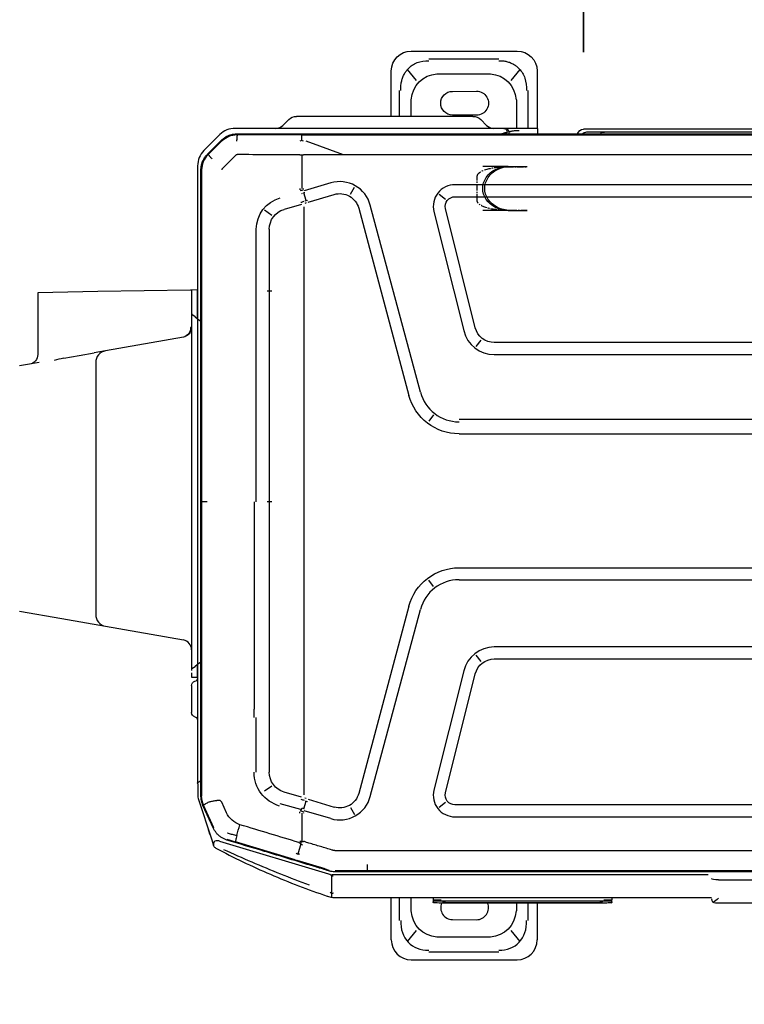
# Model space of a CAD drawing. Header units: millimetres. Extents: x -424979 to 718034, y -72486 to 344972.
# Tile 67 of 256: x 368590 to 369461, y 38106 to 39289. Entities that reach past the tile are written whole.
import ezdxf
from ezdxf import colors
from ezdxf.entities.mleader import LeaderData, LeaderLine
from ezdxf.math import Vec2, Vec3
from ezdxf.xclip import XClip

# ---------------------------------------------------------------- set-up
doc = ezdxf.new("R2010")
doc.units = ezdxf.units.MM
doc.header["$MEASUREMENT"] = 0
doc.header["$XCLIPFRAME"] = 0
doc.linetypes.add('CENTER', pattern=[0.508, 0.3175, -0.0635, 0.0635, -0.0635])
for name, color, linetype, lineweight in [('0100_001_6_0_Nr_pióra__1', 7, 'Continuous', 13), ('IS_KLIM Opis_Średnice', 7, 'Continuous', 9), ('IS_KLIM_FREON', 6, 'GAS_LINE', 35)]:
    doc.layers.add(name, color=color, linetype=linetype, lineweight=lineweight)
doc.layers.add('IS_KLIM_urządzenia', color=3, linetype='Continuous')
doc.layers.add('Rysunki i obrazki', color=7, linetype='Continuous')
doc.linetypes.add('GAS_LINE', pattern='A,12.7,-5.08,["GAS",Standard,S=2.54,R=0,X=-2.54,Y=-1.27],-6.35', length=24.13)
picture_1 = doc.add_image_def('image6.tif', size_in_pixel=(4960, 3507))

# ---------------------------------------------------------------- blocks, each defined once
blk = doc.blocks.new('Rysunek_6_6', base_point=(-286891.4, 45461))
at = {"layer": '0100_001_6_0_Nr_pióra__1', "color": 7, "lineweight": 13}
image = blk.add_image(picture_1, insert=(-308193.9, 31056), size_in_units=(41994.7, 29692.6), rotation=-1.1954, dxfattribs=at)
image.set_boundary_path([(-0.5, -0.5), (4959.5, 3506.5)])
blk = doc.blocks.new('G$CE471A013')
at = {"linetype": 'Continuous'}
for p, q in [((14.865, 41.216), (9.565, 41.216)), ((10.489, 40.816), (13.993, 40.816)), ((8.565, 40.216), (8.565, 37.347)), ((9.43, 40.295), (9.874, 39.746)), ((13.583, 40.077), (10.899, 40.077)), ((14.608, 39.746), (15.052, 40.295)), ((15.865, 37.947), (15.865, 40.216)), ((9.009, 37.347), (9.009, 39.241)), ((12.803, 39.198), (11.603, 39.206)), ((15.473, 39.241), (15.473, 37.947)), ((9.606, 38.769), (9.606, 37.347)), ((14.876, 37.947), (14.876, 38.769)), ((11.603, 38.006), (12.803, 38.013)), ((11.782, 37.947), (13.342, 37.947)), ((13.342, 37.947), (19.042, 37.947)), ((19.042, 37.947), (20.602, 37.947)), ((11.386, 37.783), (11.097, 37.494)), ((21.287, 37.494), (20.998, 37.783)), ((23.598, 37.069), (-66.48, 37.069)), ((-63.256, 37.301), (6.245, 37.301)), ((-62.823, 37.151), (6.095, 37.151)), ((20.329, 37.029), (-21.491, 37.029)), ((8.525, 37.347), (9.465, 37.347)), ((8.525, 37.243), (8.525, 37.347)), ((8.525, 37.069), (8.525, 37.243)), ((9.465, 37.347), (10.165, 37.347)), ((9.965, 37.069), (9.965, 37.147)), ((10.165, 37.347), (10.236, 37.347)), ((10.236, 37.347), (23.677, 37.347)), ((23.553, 37.034), (20.329, 37.029)), ((23.592, 37.035), (23.552, 37.034)), ((24.011, 36.986), (23.999, 36.958)), ((24.441, 37.031), (25.239, 36.233)), ((18.258, 36.025), (20.129, 36.699)), ((25.023, 36.045), (24.349, 36.718)), ((25.071, 36.043), (24.361, 36.753)), ((20.348, 36.02), (20.348, 34.339)), ((25.023, 36.045), (25.043, 36.025)), ((25.304, 35.693), (25.278, 35.682)), ((9.915, 35.441), (9.065, 35.441)), ((9.915, 35.441), (9.065, 35.441)), ((9.915, 35.441), (9.065, 35.441)), ((10.015, 35.441), (9.165, 35.441)), ((10.015, 35.441), (9.165, 35.441)), ((10.015, 35.441), (9.165, 35.441)), ((10.015, 35.441), (9.165, 35.441)), ((10.015, 35.441), (9.165, 35.441)), ((10.015, 35.441), (9.165, 35.441)), ((10.015, 35.441), (9.165, 35.441)), ((10.015, 35.441), (9.165, 35.441)), ((10.015, 35.441), (9.165, 35.441)), ((10.015, 35.441), (9.165, 35.441)), ((10.015, 35.441), (9.165, 35.441)), ((10.015, 35.441), (9.165, 35.441)), ((10.015, 35.441), (9.165, 35.441)), ((10.015, 35.441), (9.165, 35.441)), ((10.015, 35.441), (9.165, 35.441)), ((10.015, 35.441), (9.165, 35.441)), ((10.015, 35.441), (9.165, 35.441)), ((10.015, 35.441), (9.165, 35.441)), ((10.015, 35.441), (9.165, 35.441)), ((10.015, 35.441), (9.165, 35.441)), ((10.015, 35.441), (9.165, 35.441)), ((10.015, 35.441), (11.285, 35.441)), ((10.015, 35.441), (11.285, 35.441)), ((10.015, 35.441), (11.285, 35.441)), ((10.015, 35.441), (11.285, 35.441)), ((10.015, 35.441), (11.285, 35.441)), ((10.015, 35.441), (11.285, 35.441)), ((10.015, 35.441), (11.285, 35.441)), ((10.015, 35.441), (11.285, 35.441)), ((10.015, 35.441), (11.285, 35.441)), ((10.015, 35.441), (11.285, 35.441)), ((25.355, 35.268), (25.355, 18.659)), ((25.387, 3.917), (25.387, 35.28)), ((25.555, 35.469), (25.555, 27.827)), ((-55.564, 34.525), (12.681, 34.525)), ((18.891, 34.614), (20.219, 34.22)), ((13.463, 34.056), (13.147, 33.809)), ((17.908, 34.052), (17.713, 34.401)), ((20.03, 33.65), (18.72, 34.039)), ((20.116, 33.739), (20.246, 34.12)), ((20.343, 34.089), (20.3, 34.102)), ((12.681, 33.925), (-55.564, 33.925)), ((14.405, 24.142), (16.915, 33.508)), ((20.13, 33.616), (20.19, 33.593)), ((20.36, 33.54), (21.229, 33.292)), ((9.915, 33.241), (9.065, 33.241)), ((9.915, 33.241), (9.065, 33.241)), ((9.915, 33.241), (9.065, 33.241)), ((10.015, 33.241), (9.165, 33.241)), ((10.015, 33.241), (9.165, 33.241)), ((10.015, 33.241), (9.165, 33.241)), ((10.015, 33.241), (9.165, 33.241)), ((10.015, 33.241), (9.165, 33.241)), ((10.015, 33.241), (9.165, 33.241)), ((10.015, 33.241), (9.165, 33.241)), ((10.015, 33.241), (9.165, 33.241)), ((10.015, 33.241), (9.165, 33.241)), ((10.015, 33.241), (9.165, 33.241)), ((10.015, 33.241), (9.165, 33.241)), ((10.015, 33.241), (9.165, 33.241)), ((10.015, 33.241), (9.165, 33.241)), ((10.015, 33.241), (9.165, 33.241)), ((10.015, 33.241), (9.165, 33.241)), ((10.015, 33.241), (9.165, 33.241)), ((10.015, 33.241), (9.165, 33.241)), ((10.015, 33.241), (9.165, 33.241)), ((10.015, 33.241), (9.165, 33.241)), ((10.015, 33.241), (9.165, 33.241)), ((10.015, 33.241), (9.165, 33.241)), ((10.015, 33.241), (11.285, 33.241)), ((10.015, 33.241), (11.285, 33.241)), ((10.015, 33.241), (11.285, 33.241)), ((10.015, 33.241), (11.285, 33.241)), ((10.015, 33.241), (11.285, 33.241)), ((10.015, 33.241), (11.285, 33.241)), ((10.015, 33.241), (11.285, 33.241)), ((10.015, 33.241), (11.285, 33.241)), ((10.015, 33.241), (11.285, 33.241)), ((10.015, 33.241), (11.285, 33.241)), ((11.659, 27.368), (13.147, 33.329)), ((13.729, 33.184), (12.241, 27.223)), ((17.495, 33.353), (14.985, 23.986)), ((20.228, 29.549), (20.228, 33.418)), ((21.835, 32.988), (22.215, 33.248)), ((21.97, 32.296), (21.97, 29.549)), ((22.62, 29.549), (22.62, 32.296)), ((20.228, 7.87), (20.228, 29.549)), ((22.067, 29.212), (21.834, 29.212)), ((21.97, 29.549), (21.97, 29.212)), ((21.97, 29.212), (21.97, 18.659)), ((22.62, 29.212), (22.62, 29.549)), ((22.62, 18.659), (22.62, 29.212)), ((25.556, 29.072), (25.555, 29.072)), ((25.556, 29.262), (25.856, 29.257)), ((25.556, 28.762), (25.556, 29.262)), ((25.856, 29.257), (25.856, 28.757)), ((25.856, 29.257), (25.906, 29.256)), ((25.906, 29.256), (30.556, 29.175)), ((30.556, 29.175), (33.556, 29.122)), ((33.556, 29.122), (33.556, 26.034)), ((25.556, 27.945), (25.556, 28.762)), ((25.856, 28.757), (25.856, 28.17)), ((25.556, 28.572), (25.555, 28.572)), ((25.856, 28.17), (25.856, 28.098)), ((25.856, 28.098), (25.856, 10.282)), ((25.556, 27.82), (25.387, 27.693)), ((25.555, 27.827), (25.555, 27.819)), ((25.556, 27.82), (25.556, 27.945)), ((25.679, 27.912), (25.556, 27.82)), ((25.556, 27.82), (25.556, 10.508)), ((25.556, 27.82), (25.556, 10.508)), ((25.679, 27.912), (25.837, 28.03)), ((-53.591, 26.625), (10.708, 26.625)), ((11.38, 26.745), (11.627, 26.429)), ((26.27, 26.899), (30.161, 26.213)), ((30.161, 26.213), (30.736, 26.112)), ((10.708, 26.025), (-53.591, 26.025)), ((30.656, 25.622), (30.656, 24.244)), ((31.478, 25.981), (30.736, 26.112)), ((32.255, 25.844), (31.478, 25.981)), ((33.484, 25.627), (34.461, 25.455)), ((30.656, 24.244), (30.656, 14.401)), ((-21.491, 22.784), (12.474, 22.784)), ((13.745, 23.003), (13.989, 22.685)), ((12.474, 22.059), (-21.491, 22.059)), ((21.834, 18.659), (22.067, 18.659)), ((21.97, 18.659), (21.97, 7.87)), ((22.728, 18.659), (22.728, 8.288)), ((25.355, 18.659), (25.355, 6.47)), ((12.474, 15.359), (-21.391, 15.359)), ((12.474, 14.759), (-21.391, 14.759)), ((13.745, 14.416), (13.989, 14.734)), ((30.656, 14.401), (30.656, 13.022)), ((14.985, 13.432), (17.495, 4.066)), ((16.915, 3.911), (14.405, 13.277)), ((32.35, 12.817), (30.161, 12.431)), ((34.461, 13.189), (32.35, 12.817)), ((30.161, 12.431), (26.27, 11.745)), ((-53.591, 11.393), (10.708, 11.393)), ((11.627, 10.989), (11.38, 10.674)), ((10.708, 10.793), (-53.591, 10.793)), ((25.387, 10.625), (25.556, 10.508)), ((25.555, 10.509), (25.555, 4.596)), ((25.556, 10.508), (25.679, 10.424)), ((25.556, 10.387), (25.556, 10.508)), ((25.556, 10.383), (25.556, 10.387)), ((25.556, 9.883), (25.556, 10.383)), ((25.846, 10.309), (25.679, 10.424)), ((13.147, 4.09), (11.659, 10.051)), ((12.241, 10.196), (13.729, 4.235)), ((25.856, 9.888), (25.556, 9.883)), ((25.856, 9.883), (25.556, 9.883)), ((25.856, 10.102), (25.856, 9.888)), ((25.856, 9.883), (25.856, 9.888)), ((25.698, 9.683), (25.624, 9.707)), ((25.855, 9.464), (25.855, 9.172)), ((25.855, 9.172), (25.855, 8.401)), ((25.855, 8.401), (25.855, 8.109)), ((22.728, 7.87), (22.728, 8.288)), ((25.698, 7.891), (25.624, 7.866)), ((20.228, 4.001), (20.228, 7.87)), ((21.97, 7.87), (21.97, 5.123)), ((22.62, 5.123), (22.62, 7.87)), ((25.355, 6.47), (25.355, 3.923)), ((25.55, 4.542), (25.55, 3.93)), ((20.36, 3.878), (21.229, 4.126)), ((21.835, 4.431), (22.214, 4.171)), ((-55.564, 3.493), (12.681, 3.493)), ((13.147, 3.61), (13.463, 3.363)), ((20.03, 3.769), (18.72, 3.38)), ((20.246, 3.3), (20.116, 3.679)), ((20.13, 3.803), (20.19, 3.826)), ((20.392, 3.256), (21.42, 3.55)), ((24.108, 3.095), (24.351, 3.626)), ((24.74, 2.343), (25.258, 3.476)), ((24.762, 2.317), (25.289, 3.467)), ((25.532, 3.817), (24.851, 1.739)), ((25.335, 3.692), (25.362, 3.686)), ((17.908, 3.367), (17.713, 3.017)), ((18.891, 2.805), (20.219, 3.199)), ((20.338, 3.328), (20.411, 3.185)), ((20.348, 3.08), (20.348, 1.667)), ((12.681, 2.893), (-55.564, 2.893)), ((24.471, 1.978), (24.491, 1.954)), ((24.462, 1.683), (18.999, 0.047)), ((20.39, 1.544), (20.541, 1.025)), ((20.669, 0.74), (23.657, 1.639)), ((24.85, 1.738), (24.754, 1.444)), ((17.062, 0.179), (17.062, 0.514)), ((19.18, 0.289), (20.57, 0.711)), ((-61.567, 0.144), (18.685, 0.144)), ((-21.391, 0.184), (17.062, 0.184)), ((18.843, 0), (0, 0)), ((17.062, 0.184), (18.461, 0.184)), ((18.461, 0.184), (18.678, 0.184)), ((18.843, 0.155), (18.835, 0.19)), ((19.18, 0.289), (18.987, 0.23)), ((-0.517, -0.263), (-62.643, -0.263)), ((18.843, -0.06), (18.765, -0.06)), ((18.837, -0.941), (18.842, -0.037)), ((-0.367, -1.413), (-63.178, -1.413)), ((-0.357, -1.413), (-0.367, -1.413)), ((-0.15, -1.15), (-0.16, -1.15)), ((18.593, -1.15), (-0.15, -1.15)), ((4.824, -1.15), (4.822, -1.265)), ((4.822, -1.36), (4.822, -1.265)), ((5.221, -1.421), (13.371, -1.421)), ((5.221, -1.421), (5.221, -1.421)), ((13.37, -1.304), (5.222, -1.304)), ((5.321, -1.322), (5.321, -1.401)), ((5.323, -1.353), (5.324, -1.322)), ((5.523, -1.319), (13.069, -1.319)), ((5.523, -1.319), (5.523, -1.319)), ((5.523, -1.407), (13.07, -1.407)), ((8.565, -1.42), (8.565, -3.264)), ((9.009, -2.29), (9.009, -1.421)), ((9.606, -1.421), (9.606, -1.817)), ((13.268, -1.322), (13.269, -1.353)), ((13.268, -1.322), (13.269, -1.354)), ((13.271, -1.401), (13.271, -1.322)), ((13.371, -1.421), (13.371, -1.421)), ((13.768, -1.15), (13.77, -1.265)), ((13.77, -1.265), (13.77, -1.36)), ((14.876, -1.817), (14.876, -1.15)), ((15.473, -1.149), (15.473, -2.29)), ((15.865, -3.264), (15.865, -1.15)), ((12.803, -2.247), (11.603, -2.254)), ((9.875, -2.794), (9.43, -3.344)), ((15.052, -3.344), (14.608, -2.794)), ((10.899, -3.126), (13.583, -3.126)), ((13.993, -3.865), (10.489, -3.865)), ((14.865, -4.264), (9.565, -4.264))]:
    blk.add_line(p, q, dxfattribs=at)
at = {"linetype": 'CENTER'}
for p, q in [((10.065, 35.429), (9.065, 35.429)), ((11.565, 33.729), (11.565, 34.94)), ((9.065, 33.241), (10.065, 33.241))]:
    blk.add_line(p, q, dxfattribs=at)
at = {"linetype": 'Continuous'}
for centre, radius, start, end in [((9.565, 40.216), 1, 90, 180), ((14.865, 40.216), 1, 0, 90), ((11.599, 38.606), 0.6, 89.6384, 270.3616), ((12.799, 38.606), 0.592, 270.3616, 89.6384), ((11.782, 37.387), 0.56, 90, 135), ((20.602, 37.387), 0.56, 45, 90), ((6.245, 37.001), 0.3, 13.2149, 90), ((18.441, 33.099), 0.98, 73.4705, 165), ((12.681, 33.445), 0.48, 345.9833, 90), ((25.325, 27.827), 0.23, 358.0143, 0), ((10.708, 27.605), 0.98, 270, 345.9834), ((26.356, 27.392), 0.5, 180, 260), ((34.056, 26.034), 0.5, 180, 260), ((12.474, 24.659), 2.6, 270, 345), ((12.474, 12.759), 2.6, 15, 90), ((10.708, 9.813), 0.98, 14.0166, 90), ((25.625, 9.464), 0.23, 0, 71.5651), ((25.625, 8.109), 0.23, 288.4349, 0), ((25.395, 4.596), 0.16, 343.9477, 0), ((12.681, 3.973), 0.48, 270, 14.0167), ((18.441, 4.319), 0.98, 195, 286.5295), ((24.567, 1.515), 0.2, 298.0607, 341.8492)]:
    blk.add_arc(centre, radius, start, end, dxfattribs=at)
at = {"linetype": 'Continuous', "extrusion": (0, 0, -1)}
for centre, radius, start, end in [((-10.743, 37.847), 0.5, 225, 270), ((-21.641, 37.847), 0.5, 270, 315), ((-6.095, 36.851), 0.3, 90, 133.2314), ((-10.165, 37.147), 0.2, 0, 90), ((-23.677, 36.267), 1.08, 90, 135), ((-24.475, 35.469), 1.08, 135, 180), ((-12.681, 33.445), 1.08, 90, 194.0166), ((-18.441, 33.099), 1.58, 15, 106.5294), ((-10.708, 27.605), 1.58, 194.0166, 270), ((-30.056, 25.622), 0.6, 100, 180), ((-12.474, 24.659), 2, 195, 270), ((-12.474, 12.759), 2, 90, 165), ((-30.056, 13.022), 0.6, 180, 260), ((-10.708, 9.813), 1.58, 90, 165.9834), ((-26.356, 11.253), 0.5, 0, 80), ((-25.655, 9.802), 0.1, 288.4349, 0), ((-25.655, 7.771), 0.1, 0, 71.5651), ((-12.681, 3.973), 1.08, 165.9834, 270), ((-18.441, 4.319), 1.58, 253.4706, 345), ((-25.19, 3.93), 0.36, 180, 198.1508), ((0.357, -1.213), 0.2, 180, 270), ((-11.599, -1.654), 0.6, 269.6384, 22.8841), ((-12.799, -1.654), 0.592, 156.8061, 269.6384), ((-9.565, -3.264), 1, 270, 0), ((-14.865, -3.264), 1, 180, 270)]:
    blk.add_arc(centre, radius, start, end, dxfattribs=at)
at = {"linetype": 'Continuous'}
for centre, major_axis, ratio, start_param, end_param in [((11.394, 38.207), (1.268, -1.569), 0.803018, 2.633487, 3.831894), ((13.089, 38.207), (-1.268, -1.569), 0.803018, 2.451291, 3.649699), ((5.198, 36.701), (1.086, 0), 0.414214, 1.392879, 1.570794), ((10.236, 37.147), (0, -0.2), 0.815365, 3.141593, 4.712389), ((9.915, 34.341), (-1.27, 0), 0.866025, 1.570796, 4.712389), ((9.915, 34.341), (-1.27, 0), 0.866025, 1.570796, 4.712389), ((9.915, 34.341), (-1.27, 0), 0.866025, 1.570796, 4.712389), ((10.015, 34.341), (1.27, 0), 0.866025, 4.712389, 7.853982), ((19.79, 32.783), (1.919, -0.564), 0.705879, 1.540462, 1.56897), ((20.143, 33.944), (1.913, -0.585), 0.178321, 1.484854, 1.57228), ((20.981, 32.296), (1.64, 0), 0.995519, 6.283185, 7.582721), ((20.924, 32.296), (1.046, 0), 0.995519, 6.283185, 7.558937), ((25.956, 27.392), (0.1, 0), 0.10051, 3.141593, 4.177762), ((26.356, 27.392), (0.087, 0.492), 0.898854, 1.745329, 3.141593), ((20.924, 5.123), (1.046, 0), 0.995519, 5.007433, 6.283185), ((20.964, 5.123), (1.764, 0), 0.995519, 4.991611, 6.283185), ((20.143, 3.474), (1.913, 0.585), 0.178321, 4.710906, 4.798331), ((19.789, 4.638), (1.893, 0.646), 0.706819, 4.712403, 4.740904), ((-0.517, -0.199), (0.36, 0), 0.176327, 4.712389, 6.279863), ((-0.517, -1.053), (-0.355, 0.355), 0.176327, 1.745329, 2.532861), ((5.222, -1.266), (-0.4, 0.001), 0.029834, 4.712454, 6.28325), ((5.221, -1.41), (0.4, 0), 0.029837, 2.648555, 2.751427), ((5.222, -1.316), (0.35, 0), 0.029833, 1.570796, 3.141593), ((5.221, -1.41), (0.349, 0), 0.029837, 3.880383, 4.712389), ((5.523, -1.326), (0.25, 0), 0.029816, 1.570796, 3.141593), ((5.273, -1.276), (-0.05, 0), 0.999555, 1.570796, 1.896281), ((5.521, -1.401), (0.2, 0), 0.0299, 3.129347, 4.723791), ((13.069, -1.326), (0.25, 0), 0.029816, 0.323316, 1.570796), ((13.071, -1.401), (-0.2, 0), 0.0299, 1.564853, 3.144938), ((13.37, -1.266), (0.4, 0.001), 0.029834, 6.28312, 7.853917), ((13.37, -1.316), (0.35, 0), 0.029833, 0, 1.570796), ((13.371, -1.41), (0.349, 0), 0.029837, 4.712389, 5.911815), ((11.394, -1.255), (1.268, 1.569), 0.803018, 2.451291, 3.649699), ((13.089, -1.255), (-1.268, 1.569), 0.803018, 2.633487, 3.831894)]:
    blk.add_ellipse(centre, major_axis=major_axis, ratio=ratio, start_param=start_param, end_param=end_param, dxfattribs=at)
at = {"linetype": 'CENTER'}
for centre, start_param, end_param in [((10.065, 34.94), 3.141593, 4.712389), ((10.065, 33.729), 1.570796, 3.141593)]:
    blk.add_ellipse(centre, major_axis=(-1.5, 0), ratio=0.325568, start_param=start_param, end_param=end_param, dxfattribs=at)
at = {"linetype": 'Continuous'}
for points, knots in [([(10.489, 40.73), (10.421, 40.73), (10.287, 40.729), (10.093, 40.695), (9.911, 40.639), (9.744, 40.558), (9.592, 40.456), (9.369, 40.251), (9.126, 39.848), (9.103, 39.452), (9.09, 39.241)], [0, 0, 0, 0, 0.088396, 0.173346, 0.25543, 0.335293, 0.413632, 0.491185, 0.72797, 1, 1, 1, 1]), ([(15.392, 39.241), (15.392, 39.315), (15.392, 39.459), (15.36, 39.667), (15.306, 39.861), (15.23, 40.037), (15.136, 40.195), (14.947, 40.428), (14.571, 40.688), (14.191, 40.716), (13.993, 40.73)], [0, 0, 0, 0, 0.095854, 0.186885, 0.2735, 0.35617, 0.435439, 0.51192, 0.746033, 1, 1, 1, 1]), ([(9.956, 37.165), (9.955, 37.166), (9.949, 37.173), (9.927, 37.185), (9.884, 37.201), (9.802, 37.22), (9.667, 37.238), (9.53, 37.242), (9.465, 37.243)], [0, 0, 0, 0, 0.033531, 0.165604, 0.326819, 0.467732, 0.750376, 1, 1, 1, 1]), ([(10.349, 37.07), (10.347, 37.071), (10.325, 37.08), (10.26, 37.106), (10.162, 37.138), (10.101, 37.144), (10.072, 37.147)], [0, 0, 0, 0, 0.023051, 0.207675, 0.629287, 1, 1, 1, 1]), ([(20.346, 36.744), (20.345, 36.769), (20.344, 36.822), (20.341, 36.893), (20.338, 36.964), (20.333, 37.013), (20.329, 37.032), (20.327, 37.034), (20.326, 37.034)], [0, 0, 0, 0, 0.153633, 0.320832, 0.49911, 0.748722, 0.930274, 1, 1, 1, 1]), ([(24.322, 36.744), (24.226, 36.833), (24.115, 36.904), (23.867, 37.006), (23.73, 37.033), (23.593, 37.034)], [0, 0, 0, 0, 0.487241, 0.487241, 1, 1, 1, 1]), ([(24.361, 36.753), (24.32, 36.791), (24.236, 36.868), (24.09, 36.956), (23.933, 37.021), (23.767, 37.062), (23.654, 37.067), (23.598, 37.069)], [0, 0, 0, 0, 0.200032, 0.400047, 0.600045, 0.800029, 1, 1, 1, 1]), ([(20.442, 36.025), (20.408, 36.022), (20.346, 36.017), (20.283, 36.023), (20.255, 36.025)], [0, 0, 0, 0, 0.543839, 1, 1, 1, 1]), ([(25.387, 35.28), (25.385, 35.336), (25.38, 35.449), (25.338, 35.615), (25.273, 35.772), (25.186, 35.918), (25.109, 36.002), (25.071, 36.043)], [0, 0, 0, 0, 0.199971, 0.399955, 0.599953, 0.799968, 1, 1, 1, 1]), ([(20.26, 34.328), (20.261, 34.329), (20.261, 34.329), (20.261, 34.33), (20.261, 34.331), (20.26, 34.332), (20.26, 34.333), (20.258, 34.336), (20.256, 34.337), (20.254, 34.339)], [0, 0, 0, 0, 0.093535, 0.093535, 0.207433, 0.207433, 0.397418, 0.397418, 1, 1, 1, 1]), ([(25.856, 28.098), (25.856, 28.084), (25.856, 28.07), (25.851, 28.049), (25.848, 28.041), (25.841, 28.033), (25.839, 28.031), (25.837, 28.03)], [0, 0, 0, 0, 0.458778, 0.458778, 0.863378, 0.863378, 1, 1, 1, 1]), ([(25.846, 10.309), (25.851, 10.305), (25.855, 10.299), (25.856, 10.288), (25.856, 10.285), (25.856, 10.282)], [0, 0, 0, 0, 0.756623, 0.756623, 1, 1, 1, 1]), ([(25.856, 10.282), (25.856, 10.272), (25.856, 10.259), (25.856, 10.235), (25.856, 10.225), (25.856, 10.215)], [0, 0, 0, 0, 0.612645, 0.612645, 1, 1, 1, 1]), ([(25.389, 4.689), (25.396, 4.685), (25.417, 4.673), (25.472, 4.642), (25.539, 4.605), (25.55, 4.599), (25.555, 4.596)], [0, 0, 0, 0, 0.071285, 0.22784, 0.631675, 1, 1, 1, 1]), ([(24.351, 3.626), (24.358, 3.639), (24.371, 3.665), (24.403, 3.697), (24.445, 3.71), (24.502, 3.713), (24.559, 3.708), (24.616, 3.7), (24.7, 3.687), (24.796, 3.67), (24.905, 3.649), (24.959, 3.639), (24.986, 3.634)], [0, 0, 0, 0, 0.063445, 0.125642, 0.187788, 0.250693, 0.375623, 0.438172, 0.500645, 0.750303, 0.875197, 1, 1, 1, 1]), ([(24.999, 3.629), (25.029, 3.613), (25.086, 3.584), (25.153, 3.545), (25.201, 3.516), (25.232, 3.496), (25.249, 3.484), (25.257, 3.477), (25.261, 3.474), (25.262, 3.474), (25.262, 3.474)], [0, 0, 0, 0, 0.196304, 0.378613, 0.540984, 0.680096, 0.794866, 0.885682, 0.95364, 1, 1, 1, 1]), ([(25.257, 3.478), (25.32, 3.616), (25.355, 3.769), (25.355, 3.922), (25.355, 3.923), (25.355, 3.923)], [0, 0, 0, 0, 0.999505, 0.999505, 1, 1, 1, 1]), ([(25.289, 3.467), (25.309, 3.514), (25.348, 3.61), (25.381, 3.762), (25.385, 3.865), (25.387, 3.917)], [0, 0, 0, 0, 0.333339, 0.666672, 1, 1, 1, 1]), ([(20.26, 3.09), (20.261, 3.09), (20.261, 3.09), (20.261, 3.089), (20.261, 3.088), (20.26, 3.087), (20.26, 3.086), (20.258, 3.083), (20.256, 3.081), (20.254, 3.08)], [0, 0, 0, 0, 0.093535, 0.093535, 0.207433, 0.207433, 0.397418, 0.397418, 1, 1, 1, 1]), ([(20.489, 1.611), (20.971, 1.756), (21.453, 1.901), (22.437, 2.197), (22.938, 2.349), (23.44, 2.5)], [0, 0, 0, 0, 0.489998, 0.489998, 1, 1, 1, 1]), ([(24.053, 2.088), (24.047, 2.086), (24.042, 2.084), (23.966, 2.059), (23.896, 2.037), (23.753, 1.999), (23.681, 1.982), (23.604, 1.967), (23.599, 1.966), (23.595, 1.965)], [0, 0, 0, 0, 0.036866, 0.036866, 0.504384, 0.504384, 0.969691, 0.969691, 1, 1, 1, 1]), ([(24.093, 1.733), (24.14, 1.75), (24.235, 1.782), (24.368, 1.857), (24.492, 1.949), (24.601, 2.059), (24.693, 2.182), (24.739, 2.272), (24.762, 2.317)], [0, 0, 0, 0, 0.163038, 0.329712, 0.498444, 0.667536, 0.835268, 1, 1, 1, 1]), ([(24.936, 1.998), (24.972, 2.109), (25.001, 2.197), (25.016, 2.245), (25.018, 2.249), (25.017, 2.245)], [0, 0, 0, 0, 0.718874, 0.718874, 1, 1, 1, 1]), ([(18.828, 1.231), (18.924, 1.26), (19.117, 1.319), (19.406, 1.406), (19.695, 1.494), (19.887, 1.552), (20.022, 1.593), (20.061, 1.605), (20.151, 1.632), (20.202, 1.648), (20.254, 1.663)], [0, 0, 0, 0, 0.202609, 0.405217, 0.607826, 0.810435, 0.810435, 0.891478, 0.891478, 1, 1, 1, 1]), ([(18.998, 0.19), (19.049, 0.206), (19.1, 0.221), (19.355, 0.299), (19.56, 0.361), (20.58, 0.67), (21.397, 0.918), (22.84, 1.355), (23.466, 1.544), (24.093, 1.733)], [0, 0, 0, 0, 0.030057, 0.030057, 0.150285, 0.150285, 0.631198, 0.631198, 1, 1, 1, 1]), ([(20.442, 1.671), (20.419, 1.669), (20.358, 1.667), (20.296, 1.665), (20.257, 1.664)], [0, 0, 0, 0, 0.371371, 1, 1, 1, 1]), ([(20.47, 1.601), (20.444, 1.582), (20.394, 1.545), (20.34, 1.513), (20.313, 1.497)], [0, 0, 0, 0, 0.499901, 1, 1, 1, 1]), ([(23.595, 1.965), (23.608, 1.918), (23.619, 1.872), (23.638, 1.791), (23.646, 1.754), (23.656, 1.694), (23.658, 1.671), (23.658, 1.644), (23.657, 1.637), (23.654, 1.633), (23.653, 1.633), (23.653, 1.633)], [0, 0, 0, 0, 0.2609, 0.2609, 0.5218, 0.5218, 0.782701, 0.782701, 0.970671, 0.970671, 1, 1, 1, 1]), ([(24.462, 1.683), (24.479, 1.687), (24.495, 1.691), (24.599, 1.707), (24.683, 1.685), (24.769, 1.594), (24.775, 1.536), (24.76, 1.465), (24.757, 1.455), (24.754, 1.444)], [0, 0, 0, 0, 0.082224, 0.082224, 0.505542, 0.505542, 0.92886, 0.92886, 1, 1, 1, 1]), ([(24.851, 1.739), (24.84, 1.706), (24.829, 1.674), (24.805, 1.598), (24.79, 1.555), (24.77, 1.492), (24.763, 1.472), (24.757, 1.453)], [0, 0, 0, 0, 0.339989, 0.339989, 0.792222, 0.792222, 1, 1, 1, 1]), ([(24.652, 1.333), (23.757, 0.857), (22.843, 0.417), (20.981, -0.385), (20.032, -0.748), (19.071, -1.072)], [0, 0, 0, 0, 0.5, 0.5, 1, 1, 1, 1]), ([(19.959, -0.521), (20.442, -0.347), (20.922, -0.165), (22.359, 0.408), (23.304, 0.825), (24.247, 1.248), (24.247, 1.248), (24.247, 1.248)], [0, 0, 0, 0, 0.332003, 0.332003, 0.999956, 0.999956, 1, 1, 1, 1]), ([(20.477, 1.017), (20.483, 1.016), (20.495, 1.015), (20.518, 1.019), (20.546, 1.026), (20.579, 1.037), (20.599, 1.05), (20.608, 1.056)], [0, 0, 0, 0, 0.124243, 0.250099, 0.500246, 0.750314, 1, 1, 1, 1]), ([(24.661, 1.338), (24.661, 1.338), (24.659, 1.338), (24.654, 1.335), (24.653, 1.334), (24.652, 1.333)], [0, 0, 0, 0, 0.812779, 0.812779, 1, 1, 1, 1]), ([(18.685, 0.144), (18.738, 0.146), (18.844, 0.15), (18.947, 0.177), (18.998, 0.19)], [0, 0, 0, 0, 0.501074, 1, 1, 1, 1]), ([(18.999, 0.047), (18.96, 0.034), (18.923, 0.018), (18.872, -0.014), (18.856, -0.025), (18.844, -0.047), (18.843, -0.053), (18.843, -0.06)], [0, 0, 0, 0, 0.616187, 0.616187, 0.899223, 0.899223, 1, 1, 1, 1]), ([(18.814, -0.941), (18.795, -0.932), (18.775, -0.923), (18.755, -0.914), (18.755, -0.913), (18.754, -0.913)], [0, 0, 0, 0, 0.963467, 0.963467, 1, 1, 1, 1]), ([(18.814, -0.941), (18.817, -0.942), (18.821, -0.943), (18.827, -0.943), (18.831, -0.943), (18.839, -0.941), (18.843, -0.939), (18.849, -0.935), (18.851, -0.934), (18.853, -0.932)], [0, 0, 0, 0, 0.246944, 0.246944, 0.491708, 0.491708, 0.827112, 0.827112, 1, 1, 1, 1]), ([(18.836, -1.092), (18.835, -1.091), (18.835, -1.09), (18.834, -1.066), (18.832, -1.037), (18.831, -0.986), (18.831, -0.964), (18.833, -0.942)], [0, 0, 0, 0, 0.037359, 0.037359, 0.637819, 0.637819, 1, 1, 1, 1]), ([(18.92, -0.879), (18.92, -0.879), (18.919, -0.88), (18.897, -0.898), (18.875, -0.915), (18.853, -0.932)], [0, 0, 0, 0, 0.029461, 0.029461, 1, 1, 1, 1]), ([(4.822, -1.36), (4.822, -1.367), (4.824, -1.378), (4.832, -1.392), (4.842, -1.401), (4.85, -1.406), (4.857, -1.409), (4.865, -1.411), (4.88, -1.413), (4.904, -1.415), (4.947, -1.417), (4.966, -1.417)], [0, 0, 0, 0, 0.065305, 0.116297, 0.160097, 0.198956, 0.23575, 0.282457, 0.373365, 0.758577, 1, 1, 1, 1]), ([(13.302, -1.324), (13.302, -1.324), (13.306, -1.324), (13.308, -1.324), (13.307, -1.324)], [0, 0, 0, 0, 0.175946, 1, 1, 1, 1]), ([(13.696, -1.414), (13.705, -1.415), (13.72, -1.413), (13.736, -1.409), (13.748, -1.403), (13.759, -1.393), (13.768, -1.378), (13.77, -1.367), (13.77, -1.36)], [0, 0, 0, 0, 0.498479, 0.626522, 0.703686, 0.792587, 0.893399, 1, 1, 1, 1]), ([(18.843, -1.129), (18.769, -1.142), (18.694, -1.148), (18.612, -1.15), (18.605, -1.15), (18.597, -1.15), (18.596, -1.15), (18.594, -1.15), (18.594, -1.15), (18.593, -1.15)], [0, 0, 0, 0, 0.895051, 0.895051, 0.981123, 0.981123, 0.990548, 0.990548, 1, 1, 1, 1]), ([(19.071, -1.072), (19.07, -1.072), (19.069, -1.072), (19.062, -1.075), (19.056, -1.077), (19.016, -1.089), (18.982, -1.099), (18.913, -1.116), (18.878, -1.123), (18.843, -1.129)], [0, 0, 0, 0, 0.010318, 0.010318, 0.093061, 0.093061, 0.548137, 0.548137, 1, 1, 1, 1]), ([(10.489, -3.778), (10.082, -3.791), (9.715, -3.648), (9.211, -3.111), (9.077, -2.721), (9.09, -2.29)], [0, 0, 0, 0, 0.5, 0.5, 1, 1, 1, 1]), ([(15.392, -2.29), (15.406, -2.721), (15.272, -3.111), (14.768, -3.648), (14.4, -3.791), (13.993, -3.778)], [0, 0, 0, 0, 0.5, 0.5, 1, 1, 1, 1])]:
    blk.add_open_spline(points, degree=3, knots=knots, dxfattribs=at)
for points, degree in [([(11.11, 37.489), (10.935, 37.385)], 1), ([(20.256, 36.7), (20.286, 36.714), (20.316, 36.729), (20.346, 36.744)], 3), ([(20.346, 36.744), (20.376, 36.729), (20.407, 36.715), (20.437, 36.7)], 3), ([(24.322, 36.751), (24.331, 36.742), (24.34, 36.733), (24.349, 36.724)], 3), ([(-21.491, 36.025), (-7.576, 36.025), (6.339, 36.025), (20.254, 36.025)], 3), ([(20.254, 36.025), (20.254, 36.025), (20.255, 36.025), (20.255, 36.025)], 3), ([(20.443, 36.025), (20.443, 36.025), (20.443, 36.025), (20.442, 36.025)], 3), ([(20.443, 36.025), (21.49, 36.027), (22.537, 36.029), (23.583, 36.031)], 3), ([(23.583, 36.031), (23.594, 36.031), (23.615, 36.026), (23.632, 36.015), (23.64, 36.008)], 3), ([(23.64, 36.008), (23.869, 35.779), (24.099, 35.549), (24.328, 35.32)], 3), ([(25.043, 36.025), (25.241, 35.825), (25.354, 35.55), (25.355, 35.268)], 3), ([(24.328, 35.32), (24.336, 35.313), (24.347, 35.296), (24.351, 35.275), (24.351, 35.265)], 3), ([(20.191, 34.136), (20.191, 34.137), (20.191, 34.137), (20.192, 34.137)], 3), ([(20.442, 34.339), (20.442, 34.317), (20.439, 34.295), (20.433, 34.274)], 3), ([(20.17, 33.72), (20.134, 33.733), (20.098, 33.746), (20.062, 33.757)], 3), ([(20.383, 33.645), (20.332, 33.66), (20.281, 33.677), (20.231, 33.696)], 3), ([(25.549, 27.812), (25.549, 27.817), (25.549, 27.821), (25.548, 27.825)], 3), ([(32.255, 25.844), (32.432, 25.814), (32.592, 25.773), (32.737, 25.731)], 3), ([(20.17, 3.699), (20.134, 3.685), (20.098, 3.673), (20.062, 3.662)], 3), ([(20.383, 3.774), (20.332, 3.759), (20.281, 3.742), (20.231, 3.722)], 3), ([(24.986, 3.634), (24.991, 3.633), (24.995, 3.631), (24.999, 3.629)], 3), ([(25.261, 3.473), (25.262, 3.473), (25.262, 3.473), (25.262, 3.474)], 3), ([(20.191, 3.282), (20.191, 3.282), (20.191, 3.282), (20.192, 3.282)], 3), ([(20.442, 3.08), (20.442, 3.101), (20.439, 3.123), (20.433, 3.144)], 3), ([(23.44, 2.5), (23.726, 2.594), (23.982, 2.821), (24.108, 3.095)], 3), ([(23.595, 1.965), (23.546, 2.14), (23.494, 2.319), (23.44, 2.5)], 3), ([(20.254, 1.663), (20.255, 1.664), (20.256, 1.664), (20.257, 1.664)], 3), ([(20.401, 1.551), (20.376, 1.585), (20.36, 1.625), (20.352, 1.667)], 3), ([(20.47, 1.601), (20.475, 1.606), (20.482, 1.609), (20.489, 1.611)], 3), ([(23.595, 1.965), (23.595, 1.965)], 1), ([(23.653, 1.633), (23.793, 1.675), (23.933, 1.717), (24.072, 1.758)], 3), ([(-21.391, 1.188), (-8.082, 1.188), (5.228, 1.188), (18.538, 1.188)], 3), ([(20.457, 1.02), (20.464, 1.019), (20.471, 1.018), (20.477, 1.017)], 3), ([(20.608, 1.056), (20.613, 1.061), (20.618, 1.066), (20.623, 1.07)], 3), ([(20.666, 0.733), (20.634, 0.724), (20.603, 0.715), (20.572, 0.705)], 3)]:
    blk.add_open_spline(points, degree=degree, dxfattribs=at)
for points, weights, degree in [([(23.587, 36.705), (23.579, 37.034), (23.547, 37.04)], [0.999995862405, 0.797858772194, 1], 2), ([(24.83, 35.818), (25.035, 36.033), (25.024, 36.051)], [0.999996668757, 0.819896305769, 1], 2), ([(25.071, 18.659), (25.355, 18.659), (25.36, 18.659)], [1, 0.828621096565, 1], 2), ([(18.538, 1.188), (18.636, 1.188), (18.734, 1.202), (18.828, 1.231)], [1, 0.992787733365, 0.992787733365, 1], 3)]:
    blk.add_rational_spline(points, weights, degree=degree, dxfattribs=at)

msp = doc.modelspace()

# ---------------------------------------------------------------- linework, layer by layer
at = {"layer": 'IS_KLIM_FREON', "lineweight": 35, "ltscale": 0.4}
msp.add_lwpolyline([(369267.8, 39249.7), (369267.8, 40233.5)], dxfattribs=at)

# ---------------------------------------------------------------- block references
at = {"layer": 'IS_KLIM_urządzenia', "xscale": -24, "yscale": 24, "zscale": 24}
msp.add_blockref('G$CE471A013', (369417.5, 38261.7), dxfattribs=at)
at = {"layer": 'Rysunki i obrazki', "color": 151, "linetype": 'Continuous', "lineweight": 20, "true_color": 0x80c2ff}
ref = msp.add_blockref('Rysunek_6_6', (361669.9, 45461), dxfattribs=at)
XClip(ref).set_block_clipping_path([(-308193.8982892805, 31055.984616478), (-266208.371343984, 30179.8821280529), (-265588.9174272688, 59866.0198290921), (-307574.4443725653, 60742.1223175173)])

# ---------------------------------------------------------------- next in the draw order: leaders
at = {"layer": 'IS_KLIM Opis_Średnice', "ltscale": 30}
ml = msp.add_multileader_mtext('Standard', dxfattribs=at)
ml.set_content('{\\fArial|b0|i0|c238|p0;\\C7;Odprowadzenie skroplin (przewód tłoczny) od klimatyzatora zastosować pompkę skroplin. W związku z brakiem w pobliżu istenijącego pionu kanalizacyji sanitarnej skropliny z klimatyzacji zaleca się odprowadzić na zewnątrz budynku. W tym celu należy zamontować rurę odpływową, która skieruje wodę do rynny lub specjalnego zbiornika. Należy pamiętać o regularnym opróżnianiu zbiornika, aby zapobiec jego przepełnieniu. Ustalić bezpośrednio z Inwestrem podczas  robót budowlanych.  }', color=256)
ml.set_leader_properties()
ml.build(insert=Vec2(0, 0))
ml.multileader.update_dxf_attribs({"text_left_attachment_type": 6, "text_right_attachment_type": 6, "dogleg_length": 0.36})
ctx = ml.context
ctx.base_point, ctx.char_height, ctx.plane_origin, ctx.plane_y_axis = Vec3(364434.5, 36031.6), 250, Vec3(368533.6, 52396.4), Vec3(0, -1)
ctx.left_attachment, ctx.right_attachment = 6, 6
notes = []
notes.append((ctx, [(0, (1, 1, 0), (375426.8, 36031.6), (-1, 0), 0.36, [(1, [(378392.6, 40720.4), (370462.2, 40838.2)], 256, [])])]))
ctx.mtext.insert, ctx.mtext.width, ctx.mtext.flow_direction = Vec3(364436.5, 36355.1), 11099.971, 5
ctx.mtext.has_bg_fill, ctx.mtext.bg_color, ctx.mtext.bg_scale_factor, ctx.mtext.bg_transparency, ctx.mtext.use_window_bg_color = 1, -939524096, 1.5, 0, 1
for ctx, leaders in notes:
    for number, flags, end, landing, length, lines in leaders:
        leader = LeaderData()
        leader.index, (leader.has_last_leader_line, leader.has_dogleg_vector, leader.attachment_direction) = number, flags
        leader.last_leader_point, leader.dogleg_vector, leader.dogleg_length = Vec3(end), Vec3(landing), length
        for number, points, colour, breaks in lines:
            line = LeaderLine()
            line.index, line.vertices, line.color, line.breaks = number, Vec3.list(points), colors.encode_raw_color(colour), breaks
            leader.lines.append(line)
        ctx.leaders.append(leader)

doc.saveas('drawing.dxf')
